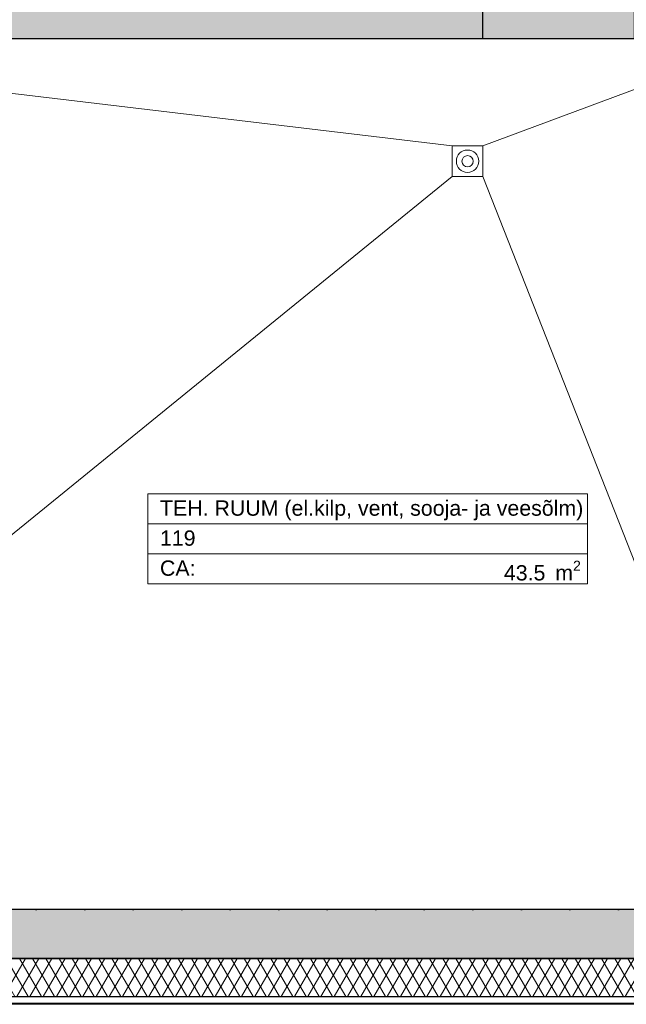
# Model space of a CAD drawing. Header units: millimetres. Extents: x -63554 to 200, y -19084 to 40052.
# Tile 4 of 120: x -53322 to -49351, y -490 to 5953. Entities that reach past the tile are written whole.
import ezdxf
from ezdxf.enums import TextEntityAlignment as Align

# ---------------------------------------------------------------- set-up
doc = ezdxf.new("R2010")
doc.units = ezdxf.units.MM
doc.header["$MEASUREMENT"] = 0
doc.linetypes.add('Dotted', pattern=[317.499995, 0, -317.499995])
for name, color, linetype in [('1232_Kandvad vaheseinad', 7, 'Continuous'), ('1241_Välisseinad', 7, 'Continuous'), ('New_014_Ruumi netopind', 7, 'Continuous'), ('New_1241_Välisseinad', 7, 'Continuous'), ('New_1321_Põranda kattetarindid', 7, 'Continuous'), ('New_Archicad Door Markers', 7, 'Continuous'), ('New_Archicad Doors', 7, 'Continuous'), ('New_Archicad Windows', 7, 'Continuous')]:
    doc.layers.add(name, color=color, linetype=linetype)
for name, color, linetype, lineweight in [('1232_Kandvad vaheseinad_Pen_No__101', 252, 'Continuous', 13), ('1232_Kandvad vaheseinad_Pen_No__41', 7, 'Continuous', 25), ('1241_Välisseinad_Pen_No__101', 252, 'Continuous', 13), ('1241_Välisseinad_Pen_No__41', 7, 'Continuous', 25), ('1311_Vaheseinad_Pen_No__41', 7, 'Continuous', 25), ('_trapid_Pen_No__141', 7, 'Continuous', 20), ('New_1241_Välisseinad_Pen_No__101', 252, 'Continuous', 13), ('New_1241_Välisseinad_Pen_No__41', 7, 'Continuous', 25), ('New_1321_Põranda kattetarindid_Pen_No__41', 7, 'Continuous', 25), ('New_Archicad Door Markers_Pen_No__20', 1, 'Continuous', 0), ('New_Archicad Door Markers_Pen_No__7', 7, 'Continuous', 35), ('New_Archicad Doors_Pen_No__101', 252, 'Continuous', 13), ('New_Archicad Windows_Pen_No__101', 252, 'Continuous', 13), ('New_Archicad Zone Stamps_Pen_No__1', 7, 'Continuous', 13), ('New_Archicad Zone Stamps_Pen_No__7', 7, 'Continuous', 35)]:
    doc.layers.add(name, color=color, linetype=linetype, lineweight=lineweight)
doc.layers.add('New_Archicad Door Markers_Pen_No__5', color=7, linetype='Continuous', lineweight=25, true_color=0x40a5ff)
doc.styles.add('GENERATED_STYLE_1', font='arial.ttf')
doc.styles.add('GENERATED_STYLE_2', font='arial.ttf')

# ---------------------------------------------------------------- blocks, each defined once
blk = doc.blocks.new('TEH. RUUM (el.kilp_ vent_ sooja- ja veesõlm)_119_11_1', base_point=(-51043.2, 2556.2))
at = {"layer": 'New_Archicad Zone Stamps_Pen_No__1', "color": 7, "linetype": 'Continuous', "lineweight": 13}
for p, q in [((-49604.3, 2850.8), (-52482.1, 2850.8)), ((-52482.1, 2850.8), (-52482.1, 2261.5)), ((-52482.1, 2850.8), (-49604.3, 2850.8)), ((-52482.1, 2654.4), (-52482.1, 2850.8)), ((-49604.3, 2261.5), (-49604.3, 2850.8)), ((-49604.3, 2850.8), (-49604.3, 2654.4)), ((-49604.3, 2654.4), (-52482.1, 2654.4)), ((-52482.1, 2654.4), (-49604.3, 2654.4)), ((-52482.1, 2457.9), (-52482.1, 2654.4)), ((-49604.3, 2654.4), (-49604.3, 2457.9)), ((-49604.3, 2457.9), (-52482.1, 2457.9)), ((-52482.1, 2457.9), (-49604.3, 2457.9)), ((-52482.1, 2261.5), (-52482.1, 2457.9)), ((-49604.3, 2457.9), (-49604.3, 2261.5)), ((-52482.1, 2261.5), (-49604.3, 2261.5)), ((-49604.3, 2261.5), (-52482.1, 2261.5))]:
    blk.add_line(p, q, dxfattribs=at)
at = {"layer": 'New_Archicad Zone Stamps_Pen_No__7', "color": 7, "lineweight": 35, "insert": (-50152.4, 2412.7), "char_height": 100, "attachment_point": 1, "style": 'GENERATED_STYLE_2'}
blk.add_mtext('\\A1;{\\pql;\\pt0,350;\\fArial|b0|i0|c0|p0;\\W1.000000;43.5\\fArial|b0|i0|c0|p0;\\W1.000000;\\A1{\\H.66x;\\S^  ;}\\fArial|b0|i0|c0|p0;\\W1.000000; m\\fArial|b0|i0|c0|p0;\\W1.000000;\\A1{\\H.66x;\\S2^  ;}}', dxfattribs=at)
at = {"layer": 'New_Archicad Zone Stamps_Pen_No__7', "color": 7, "lineweight": 35, "style": 'GENERATED_STYLE_2'}
for tag, p in [('ROOM_NAME', (-52403.5, 2807)), ('DUMMY_861', (-49682.8, 2831.2)), ('ROOM_NUMBER', (-52403.5, 2610.6)), ('DUMMY_862', (-49682.8, 2634.7)), ('ceilingCode', (-52403.5, 2414.2))]:
    blk.add_attdef(tag, text='', height=100, dxfattribs=at).set_placement(p, align=Align.TOP_LEFT)
blk = doc.blocks.new('Slab_164_1', base_point=(-56390, 130))
at = {"layer": 'New_1321_Põranda kattetarindid_Pen_No__41', "color": 7, "linetype": 'Dotted', "lineweight": 25, "flags": 128}
for points in [[(-56390, 130), (-48400, 130), (-48400, 5830), (-49300, 5830), (-56390, 5830)], [(-56290, 1930), (-55390, 1930), (-55390, 230), (-56290, 230)]]:
    blk.add_lwpolyline(points, close=True, dxfattribs=at)
blk = doc.blocks.new('Wall_13_1', base_point=(-56390, 6230))
at = {"layer": '1232_Kandvad vaheseinad_Pen_No__101', "linetype": 'Continuous', "lineweight": 0, "true_color": 0x4c4c4c}
for points in [[(-56390, 5830), (-50290, 5830), (-50290, 6230), (-56390, 6230)], [(-50460, 6230), (-50450, 6206.5), (-50450, 6230)], [(-50450, 6230), (-50450, 6206.5), (-50300, 5853.5), (-50300, 6230)], [(-50290, 6230), (-50300, 6230), (-50300, 5853.5), (-50290, 5830)], [(-50290, 6230), (-50290, 6150), (-50285, 6150), (-50285, 6230)]]:
    blk.add_hatch(color=251, dxfattribs=at).paths.add_polyline_path(points)
at = {"layer": '1232_Kandvad vaheseinad_Pen_No__41', "color": 7, "linetype": 'Continuous', "lineweight": 25, "flags": 128}
for points in [[(-50290, 6230), (-56390, 6230)], [(-56390, 5830), (-50290, 5830)]]:
    blk.add_lwpolyline(points, dxfattribs=at)
at = {"layer": '1311_Vaheseinad_Pen_No__41', "color": 7, "linetype": 'Continuous', "lineweight": 25}
for p, q in [((-50450, 6230), (-50460, 6230)), ((-50450, 6230), (-50300, 6230)), ((-50300, 6230), (-50290, 6230))]:
    blk.add_line(p, q, dxfattribs=at)
at = {"layer": '1311_Vaheseinad_Pen_No__41', "color": 7, "linetype": 'Continuous', "lineweight": 25, "flags": 128}
blk.add_lwpolyline([(-50290, 5830), (-50290, 6230)], dxfattribs=at)
blk = doc.blocks.new('Wall Niche Rectangular 26[22]_1')
at = {"layer": 'New_Archicad Windows_Pen_No__101', "color": 252, "linetype": 'Continuous', "lineweight": 13}
blk.add_line((-52210, -490), (-52202, -490), dxfattribs=at)
at = {"layer": 'New_Archicad Windows_Pen_No__101', "color": 252, "linetype": 'Continuous', "lineweight": 13, "flags": 128}
blk.add_lwpolyline([(-52210, -490), (-52210, -482), (-52202, -482), (-52202, -490)], close=True, dxfattribs=at)
blk = doc.blocks.new('Wall Niche Rectangular 26[23]_1')
at = {"layer": 'New_Archicad Windows_Pen_No__101', "color": 252, "linetype": 'Continuous', "lineweight": 13}
blk.add_line((-51010, -490), (-51002, -490), dxfattribs=at)
at = {"layer": 'New_Archicad Windows_Pen_No__101', "color": 252, "linetype": 'Continuous', "lineweight": 13, "flags": 128}
blk.add_lwpolyline([(-51010, -490), (-51010, -482), (-51002, -482), (-51002, -490)], close=True, dxfattribs=at)
blk = doc.blocks.new('Wall Niche Rectangular 26[24]_1')
at = {"layer": 'New_Archicad Windows_Pen_No__101', "color": 252, "linetype": 'Continuous', "lineweight": 13}
blk.add_line((-49810, -490), (-49802, -490), dxfattribs=at)
at = {"layer": 'New_Archicad Windows_Pen_No__101', "color": 252, "linetype": 'Continuous', "lineweight": 13, "flags": 128}
blk.add_lwpolyline([(-49810, -490), (-49810, -482), (-49802, -482), (-49802, -490)], close=True, dxfattribs=at)
blk = doc.blocks.new('Wall Niche Rectangular 26[26]_1')
at = {"layer": 'New_Archicad Windows_Pen_No__101', "color": 252, "linetype": 'Continuous', "lineweight": 13}
blk.add_line((-57010, -490), (-48272, -490), dxfattribs=at)
at = {"layer": 'New_Archicad Windows_Pen_No__101', "color": 252, "linetype": 'Continuous', "lineweight": 13, "flags": 128}
blk.add_lwpolyline([(-57010, -490), (-57010, -482), (-48272, -482), (-48272, -490)], close=True, dxfattribs=at)
blk = doc.blocks.new('Wall Niche Rectangular 26[27]_1')
at = {"layer": 'New_Archicad Windows_Pen_No__101', "color": 252, "linetype": 'Continuous', "lineweight": 13}
blk.add_line((-57010, -490), (-48272, -490), dxfattribs=at)
at = {"layer": 'New_Archicad Windows_Pen_No__101', "color": 252, "linetype": 'Continuous', "lineweight": 13, "flags": 128}
blk.add_lwpolyline([(-57010, -490), (-57010, -482), (-48272, -482), (-48272, -490)], close=True, dxfattribs=at)
blk = doc.blocks.new('Wall_96_1', base_point=(-47980, -190))
at = {"layer": 'New_1241_Välisseinad_Pen_No__101', "linetype": 'Continuous', "lineweight": 13}
h = blk.add_hatch(dxfattribs=at)
h.set_pattern_fill('BATT_INSULATION_0001', color=252, style=0, pattern_type=2)
h.set_pattern_definition([(240, (0, 0), (-64.95191, 37.5), []), (300, (0, 0), (64.95191, 37.5), [])])
h.paths.add_polyline_path([(-48230, -190), (-55290, -190), (-55290, -440), (-48230, -440)])
at = {"layer": 'New_1241_Välisseinad_Pen_No__41', "color": 7, "linetype": 'Continuous', "lineweight": 25}
blk.add_line((-55290, -440), (-48230, -440), dxfattribs=at)
at = {"layer": 'New_1241_Välisseinad_Pen_No__41', "color": 7, "linetype": 'Continuous', "lineweight": 25, "flags": 128}
blk.add_lwpolyline([(-47980, -190), (-55290, -190)], dxfattribs=at)
at = {"layer": 'New_Archicad Windows', "color": 252, "linetype": 'Continuous', "lineweight": 13}
for name in ['Wall Niche Rectangular 26[26]_1', 'Wall Niche Rectangular 26[27]_1', 'Wall Niche Rectangular 26[22]_1', 'Wall Niche Rectangular 26[23]_1', 'Wall Niche Rectangular 26[24]_1']:
    blk.add_blockref(name, (0, 0), dxfattribs=at)
blk = doc.blocks.new('Wall Niche Rectangular 26[220]_1')
at = {"layer": 'New_Archicad Windows_Pen_No__101', "color": 252, "linetype": 'Continuous', "lineweight": 13}
blk.add_line((-57010, -490), (-48242, -490), dxfattribs=at)
at = {"layer": 'New_Archicad Windows_Pen_No__101', "color": 252, "linetype": 'Continuous', "lineweight": 13, "flags": 128}
blk.add_lwpolyline([(-57010, -490), (-57010, -482), (-48242, -482), (-48242, -490)], close=True, dxfattribs=at)
blk = doc.blocks.new('Wall Niche Rectangular 26[221]_1')
at = {"layer": 'New_Archicad Windows_Pen_No__101', "color": 252, "linetype": 'Continuous', "lineweight": 13}
blk.add_line((-57010, -490), (-48242, -490), dxfattribs=at)
at = {"layer": 'New_Archicad Windows_Pen_No__101', "color": 252, "linetype": 'Continuous', "lineweight": 13, "flags": 128}
blk.add_lwpolyline([(-57010, -490), (-57010, -482), (-48242, -482), (-48242, -490)], close=True, dxfattribs=at)
blk = doc.blocks.new('Wall_146_1', base_point=(-55290, -190))
at = {"layer": 'New_Archicad Windows', "color": 252, "linetype": 'Continuous', "lineweight": 13}
for name in ['Wall Niche Rectangular 26[220]_1', 'Wall Niche Rectangular 26[221]_1']:
    blk.add_blockref(name, (0, 0), dxfattribs=at)
blk = doc.blocks.new('Wall_152_1', base_point=(-47650, 130))
at = {"layer": '1241_Välisseinad_Pen_No__101', "linetype": 'Continuous', "lineweight": 0, "true_color": 0x4c4c4c}
blk.add_hatch(color=251, dxfattribs=at).paths.add_polyline_path([(-56390, -190), (-47980, -190), (-47980, 130), (-56390, 130)])
at = {"layer": '1241_Välisseinad_Pen_No__41', "color": 7, "linetype": 'Continuous', "lineweight": 25, "flags": 128}
for points in [[(-48400, 130), (-56390, 130)], [(-56710, -190), (-47980, -190)]]:
    blk.add_lwpolyline(points, dxfattribs=at)
blk = doc.blocks.new('D Marker 26_21')
at = {"layer": 'New_Archicad Door Markers_Pen_No__5', "color": 161, "linetype": 'Continuous', "lineweight": 25, "true_color": 0x40a5ff}
blk.add_line((-13.9, 171.4), (-13.9, -620), dxfattribs=at)
at = {"layer": 'New_Archicad Door Markers_Pen_No__20', "color": 1, "lineweight": 0, "insert": (-324, 360.5), "char_height": 100, "attachment_point": 7, "style": 'GENERATED_STYLE_2'}
blk.add_mtext('\\A1;{\\pql;\\pt0;\\fArial|b0|i0|c0|p0;\\W1.000000;EI30/Sa\\fArial|b0|i0|c0|p0;\\W1.000000;\\fArial|b0|i0|c0|p0;\\H0.666667x;\\W1.000000;\\fArial|b0|i0|c0|p0;\\H1.500000x;\\W1.000000;}', dxfattribs=at)
at = {"layer": 'New_Archicad Door Markers_Pen_No__7', "color": 7, "lineweight": 35, "insert": (-288.3, 172), "char_height": 100, "attachment_point": 7, "style": 'GENERATED_STYLE_1'}
blk.add_mtext('\\A1;{\\pql;\\pt0;\\fArial|b0|i0|c0|p0;\\W1.000000;TSU-04p\\fArial|b0|i0|c0|p0;\\W1.000000;\\fArial|b0|i0|c0|p0;\\W1.000000;\\fArial|b0|i0|c0|p0;\\W1.000000;}', dxfattribs=at)
blk = doc.blocks.new('Door 26[35]_1')
at = {"layer": 'New_Archicad Doors_Pen_No__101', "color": 252, "linetype": 'Continuous', "lineweight": 13}
for p, q in [((-49260, 6150), (-49260, 6970)), ((-49300, 6150), (-49260, 6150)), ((-49300, 6035), (-49300, 6150)), ((-49300, 6150), (-49300, 6035)), ((-49300, 6150), (-49300, 6035)), ((-49260, 6150), (-49260, 6035)), ((-48440, 6035), (-48440, 6150)), ((-48440, 6150), (-48400, 6150)), ((-48400, 6150), (-48400, 6035)), ((-48400, 6150), (-48400, 6035)), ((-48400, 6150), (-48400, 6035)), ((-49260, 6035), (-49300, 6035)), ((-49300, 6035), (-49300, 5830)), ((-48400, 6035), (-48440, 6035)), ((-48400, 6035), (-48400, 5830))]:
    blk.add_line(p, q, dxfattribs=at)
blk.add_arc((-49260, 6150), 820, 0, 90, dxfattribs=at)
at = {"layer": 'New_Archicad Door Markers', "color": 161, "lineweight": 25, "true_color": 0x40a5ff, "zscale": 1000}
blk.add_blockref('D Marker 26_21', (-48850, 6150), dxfattribs=at)
blk = doc.blocks.new('Wall_166_1', base_point=(-50290, 6150))
at = {"layer": '1232_Kandvad vaheseinad_Pen_No__101', "linetype": 'Continuous', "lineweight": 0, "true_color": 0x4c4c4c}
for points in [[(-50285, 6150), (-50290, 6150), (-50290, 5830)], [(-50285, 6150), (-50290, 5830), (-49300, 5830), (-49300, 6150)], [(-48140, 6150), (-48400, 6150), (-48400, 5830), (-48140, 5830)]]:
    blk.add_hatch(color=251, dxfattribs=at).paths.add_polyline_path(points)
at = {"layer": '1232_Kandvad vaheseinad_Pen_No__41', "color": 7, "linetype": 'Continuous', "lineweight": 25}
for p, q in [((-49300, 6150), (-49300, 6035)), ((-48400, 6150), (-48400, 6035)), ((-49300, 6035), (-49300, 5830)), ((-48400, 6035), (-48400, 5830))]:
    blk.add_line(p, q, dxfattribs=at)
at = {"layer": '1232_Kandvad vaheseinad_Pen_No__41', "color": 7, "linetype": 'Continuous', "lineweight": 25, "flags": 128}
for points in [[(-49300, 6150), (-50285, 6150)], [(-48140, 6150), (-48400, 6150)], [(-48140, 6150), (-48140, 5830)], [(-50290, 5830), (-49300, 5830)], [(-48400, 5830), (-48140, 5830)]]:
    blk.add_lwpolyline(points, dxfattribs=at)
at = {"layer": 'New_Archicad Doors', "color": 252, "linetype": 'Continuous', "lineweight": 13}
blk.add_blockref('Door 26[35]_1', (0, 0), dxfattribs=at)

msp = doc.modelspace()

# ---------------------------------------------------------------- linework, layer by layer
at = {"layer": '_trapid_Pen_No__141', "color": 7, "linetype": 'Continuous', "lineweight": 20, "flags": 128}
for points in [[(-50490, 5126.7), (-56390, 5830)], [(-50290, 5126.7), (-48400, 5830)], [(-50490, 4926.7), (-55290, 1024.3)], [(-50290, 4926.7), (-48400, 130)]]:
    msp.add_lwpolyline(points, dxfattribs=at)
for points in [[(-56390, 5830), (-48400, 5830), (-48400, 130), (-56390, 130)], [(-50290, 5126.7), (-50290, 4926.7), (-50490, 4926.7), (-50490, 5126.7)]]:
    msp.add_lwpolyline(points, close=True, dxfattribs=at)
at = {"layer": '_trapid_Pen_No__141', "color": 7, "linetype": 'Continuous', "lineweight": 20}
for radius in [73.2, 36.6]:
    msp.add_circle((-50390, 5026.7), radius, dxfattribs=at)
at = {"layer": 'New_014_Ruumi netopind', "color": 254, "linetype": 'Continuous', "lineweight": 0, "true_color": 0xfdf2d0, "flags": 128}
msp.add_lwpolyline([(-48400, 130), (-48400, 3699.8), (-48400, 5830), (-50290, 5830), (-56390, 5830), (-56390, 2030), (-55290, 2030), (-55290, 130)], close=True, dxfattribs=at)

# ---------------------------------------------------------------- block references
at = {"layer": '1232_Kandvad vaheseinad', "color": 7, "lineweight": 25}
for name, p in [('Wall_166_1', (-50290, 6150)), ('Wall_13_1', (-56390, 6230))]:
    msp.add_blockref(name, p, dxfattribs=at)
at = {"layer": '1241_Välisseinad', "color": 7, "lineweight": 25}
msp.add_blockref('Wall_152_1', (-47650, 130), dxfattribs=at)
at = {"layer": 'New_014_Ruumi netopind', "color": 252, "linetype": 'Continuous', "lineweight": 13}
msp.add_blockref('TEH. RUUM (el.kilp_ vent_ sooja- ja veesõlm)_119_11_1', (-51043.2, 2556.2), dxfattribs=at).add_auto_attribs({'ROOM_NAME': 'TEH. RUUM (el.kilp, vent, sooja- ja veesõlm)', 'ROOM_NUMBER': '119', 'ceilingCode': 'CA: '})
at = {"layer": 'New_1241_Välisseinad', "color": 7, "lineweight": 25}
for name, p in [('Wall_96_1', (-47980, -190)), ('Wall_146_1', (-55290, -190))]:
    msp.add_blockref(name, p, dxfattribs=at)
at = {"layer": 'New_1321_Põranda kattetarindid', "color": 7, "linetype": 'Dotted', "lineweight": 25}
msp.add_blockref('Slab_164_1', (-56390, 130), dxfattribs=at)

doc.saveas('drawing.dxf')
